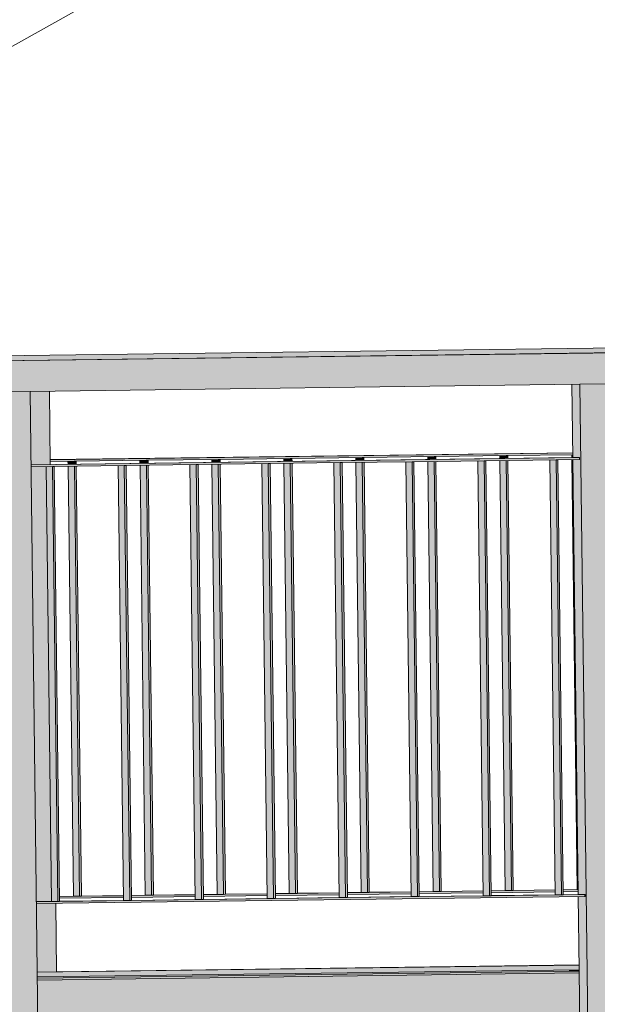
# Model space of a CAD drawing. Header units: centimetres. Extents: x -5472 to 10427, y -400 to 1902.
# Tile 59 of 91: x -4589 to -4496, y 1387 to 1546. Entities that reach past the tile are written whole.
import ezdxf

# ---------------------------------------------------------------- set-up
doc = ezdxf.new("R2010")
doc.units = ezdxf.units.CM
doc.header["$LTSCALE"] = 0.1
doc.header["$MEASUREMENT"] = 0
doc.layers.add('2_kładka_IFC.K_IR', color=7, linetype='Continuous')
doc.layers.add('3_opisy.K_IR', color=7, linetype='Continuous')

# ---------------------------------------------------------------- blocks, each defined once
blk = doc.blocks.new('ElemPrzekroju_648_1')
at = {"layer": '2_kładka_IFC.K_IR', "linetype": 'Continuous', "lineweight": 0, "true_color": 0xe8e8e8}
for points in [[(-4220.28, 1495.93), (-4687.18, 1489.79), (-4685.91, 1489.79), (-4219.01, 1495.93)], [(-4684.87, 1490.61), (-4683.6, 1490.61), (-4487.62, 1493.18), (-4487.62, 1493.2)], [(-4584.29, 1475.08), (-4584.29, 1475.06), (-4500.03, 1476.17), (-4500.03, 1476.18)], [(-4499.94, 1475.4), (-4587.39, 1474.25), (-4587.39, 1474.23), (-4498.92, 1475.4)], [(-4582.81, 1404.59), (-4582.81, 1404.58), (-4579.55, 1404.62), (-4580.56, 1404.62)], [(-4579.26, 1404.64), (-4579.26, 1404.62), (-4572.51, 1404.71), (-4572.51, 1404.73)], [(-4571.2, 1404.74), (-4571.2, 1404.73), (-4567.94, 1404.77), (-4568.96, 1404.77)], [(-4567.65, 1404.79), (-4567.65, 1404.78), (-4560.91, 1404.86), (-4560.91, 1404.88)], [(-4559.6, 1404.9), (-4559.6, 1404.88), (-4556.34, 1404.92), (-4557.35, 1404.92)], [(-4556.05, 1404.94), (-4556.05, 1404.93), (-4549.3, 1405.02), (-4549.3, 1405.03)], [(-4547.99, 1405.05), (-4547.99, 1405.03), (-4544.73, 1405.08), (-4545.75, 1405.08)], [(-4544.44, 1405.09), (-4544.44, 1405.08), (-4537.7, 1405.17), (-4537.7, 1405.18)], [(-4536.39, 1405.2), (-4536.39, 1405.19), (-4533.13, 1405.23), (-4534.15, 1405.23)], [(-4532.84, 1405.25), (-4532.84, 1405.23), (-4526.09, 1405.32), (-4526.09, 1405.34)], [(-4524.79, 1405.35), (-4524.79, 1405.34), (-4521.52, 1405.38), (-4522.54, 1405.38)], [(-4514.48, 1404.7), (-4524.78, 1404.56), (-4524.78, 1404.55), (-4513.46, 1404.7)], [(-4521.23, 1405.4), (-4521.23, 1405.39), (-4514.49, 1405.47), (-4514.49, 1405.49)], [(-4513.18, 1405.51), (-4513.18, 1405.49), (-4509.92, 1405.53), (-4510.94, 1405.53)], [(-4513.17, 1404.72), (-4513.17, 1404.7), (-4501.86, 1404.85), (-4502.88, 1404.85)], [(-4509.63, 1405.55), (-4509.63, 1405.54), (-4502.88, 1405.63), (-4502.88, 1405.64)], [(-4501.58, 1405.66), (-4501.58, 1405.64), (-4499.16, 1405.68), (-4499.16, 1405.69), (-4499.33, 1405.69)], [(-4499.07, 1404.9), (-4501.57, 1404.87), (-4501.57, 1404.86), (-4498.05, 1404.9)], [(-4586.52, 1403.75), (-4586.52, 1403.74), (-4583.09, 1403.78), (-4584.1, 1403.78)], [(-4572.5, 1403.94), (-4582.8, 1403.8), (-4582.8, 1403.79), (-4571.48, 1403.94)], [(-4560.9, 1404.09), (-4571.19, 1403.95), (-4571.19, 1403.94), (-4559.88, 1404.09)], [(-4549.29, 1404.24), (-4559.59, 1404.11), (-4559.59, 1404.09), (-4548.27, 1404.24)], [(-4537.69, 1404.39), (-4547.98, 1404.26), (-4547.98, 1404.25), (-4536.67, 1404.39)], [(-4526.08, 1404.55), (-4536.38, 1404.41), (-4536.38, 1404.4), (-4525.07, 1404.55)], [(-4586.38, 1392.38), (-4586.38, 1392.37), (-4499.01, 1393.52), (-4499.01, 1393.53), (-4583.28, 1392.42), (-4583.28, 1392.42)], [(-4499, 1392.75), (-4586.37, 1391.6), (-4586.37, 1391.6), (-4499, 1392.75)]]:
    blk.add_hatch(color=254, dxfattribs=at).paths.add_polyline_path(points)
at = {"layer": '2_kładka_IFC.K_IR', "linetype": 'Continuous', "lineweight": 0, "true_color": 0xd1d1d1}
for points in [[(-4685.91, 1489.79), (-4685.85, 1484.79), (-4218.95, 1490.93), (-4219.01, 1495.93)], [(-4683.6, 1490.61), (-4683.59, 1489.83), (-4487.62, 1492.41), (-4487.62, 1493.18)], [(-4497.42, 1367.76), (-4492.59, 1367.82), (-4492.73, 1379.82), (-4494.05, 1487.31), (-4498.89, 1487.25)], [(-4590.9, 1366.53), (-4586.07, 1366.59), (-4586.21, 1378.59), (-4587.54, 1486.08), (-4592.37, 1486.02)], [(-4587.54, 1486.08), (-4587.39, 1474.25), (-4584.28, 1474.29), (-4584.43, 1486.12)], [(-4584.29, 1475.06), (-4584.29, 1474.76), (-4500.02, 1475.87), (-4500.03, 1476.17)], [(-4498.92, 1475.4), (-4587.39, 1474.23), (-4587.39, 1473.93), (-4498.92, 1475.1)], [(-4580.12, 1474.82), (-4580.41, 1474.81), (-4580.4, 1474.34), (-4580.11, 1474.34)], [(-4568.51, 1474.97), (-4568.8, 1474.97), (-4568.8, 1474.49), (-4568.51, 1474.49)], [(-4556.91, 1475.12), (-4557.2, 1475.12), (-4557.19, 1474.64), (-4556.9, 1474.65)], [(-4545.31, 1475.28), (-4545.6, 1475.27), (-4545.59, 1474.8), (-4545.3, 1474.8)], [(-4536.67, 1404.39), (-4536.38, 1404.4), (-4537.24, 1474.59), (-4537.53, 1474.59)], [(-4533.7, 1475.43), (-4533.99, 1475.42), (-4533.99, 1474.95), (-4533.7, 1474.95)], [(-4533.69, 1474.64), (-4533.98, 1474.63), (-4533.13, 1405.23), (-4532.84, 1405.23)], [(-4525.07, 1404.55), (-4524.78, 1404.55), (-4525.64, 1474.74), (-4525.93, 1474.74)], [(-4522.1, 1475.58), (-4522.39, 1475.58), (-4522.38, 1475.1), (-4522.09, 1475.1)], [(-4522.09, 1474.79), (-4522.38, 1474.79), (-4521.52, 1405.38), (-4521.23, 1405.39)], [(-4513.46, 1404.7), (-4513.17, 1404.7), (-4514.03, 1474.9), (-4514.32, 1474.89)], [(-4510.78, 1475.73), (-4510.78, 1475.25), (-4510.49, 1475.26), (-4510.49, 1475.73)], [(-4510.48, 1474.94), (-4510.77, 1474.94), (-4509.92, 1405.53), (-4509.63, 1405.54)], [(-4501.86, 1404.85), (-4501.57, 1404.86), (-4502.43, 1475.05), (-4502.72, 1475.05)], [(-4584.97, 1473.96), (-4587.39, 1473.93), (-4586.52, 1403.75), (-4584.1, 1403.78)], [(-4583.09, 1403.78), (-4582.8, 1403.79), (-4583.66, 1473.98), (-4583.95, 1473.98)], [(-4580.11, 1474.03), (-4580.4, 1474.02), (-4579.55, 1404.62), (-4579.26, 1404.62)], [(-4571.48, 1403.94), (-4571.19, 1403.94), (-4572.06, 1474.13), (-4572.35, 1474.13)], [(-4568.5, 1474.18), (-4568.79, 1474.18), (-4567.94, 1404.77), (-4567.65, 1404.78)], [(-4559.88, 1404.09), (-4559.59, 1404.09), (-4560.45, 1474.29), (-4560.74, 1474.28)], [(-4556.9, 1474.33), (-4557.19, 1474.33), (-4556.34, 1404.92), (-4556.05, 1404.93)], [(-4548.27, 1404.24), (-4547.98, 1404.25), (-4548.85, 1474.44), (-4549.14, 1474.44)], [(-4545.3, 1474.49), (-4545.59, 1474.48), (-4544.73, 1405.08), (-4544.44, 1405.08)], [(-4586.52, 1403.74), (-4586.52, 1403.44), (-4498.05, 1404.6), (-4498.05, 1404.9)], [(-4572.51, 1404.71), (-4582.81, 1404.58), (-4582.8, 1404.28), (-4572.51, 1404.41)], [(-4560.91, 1404.86), (-4571.2, 1404.73), (-4571.2, 1404.43), (-4560.9, 1404.56)], [(-4549.3, 1405.02), (-4559.6, 1404.88), (-4559.59, 1404.58), (-4549.3, 1404.72)], [(-4547.99, 1405.03), (-4547.99, 1404.73), (-4537.69, 1404.87), (-4537.7, 1405.17)], [(-4536.39, 1405.19), (-4536.39, 1404.89), (-4526.09, 1405.02), (-4526.09, 1405.32)], [(-4524.79, 1405.34), (-4524.78, 1405.04), (-4514.49, 1405.17), (-4514.49, 1405.47)], [(-4502.88, 1405.63), (-4513.18, 1405.49), (-4513.18, 1405.19), (-4502.88, 1405.33)], [(-4499.16, 1405.68), (-4501.58, 1405.64), (-4501.57, 1405.34), (-4499.15, 1405.38)], [(-4586.52, 1403.44), (-4586.38, 1392.38), (-4583.28, 1392.42), (-4583.41, 1403.48)], [(-4586.38, 1392.37), (-4586.37, 1391.6), (-4499, 1392.75), (-4499.01, 1393.52)], [(-4586.37, 1391.6), (-4586.37, 1391.4), (-4499, 1392.55), (-4499, 1392.75)], [(-4498.99, 1392.25), (-4586.37, 1391.1), (-4586.26, 1382.1), (-4498.88, 1383.25)]]:
    blk.add_hatch(color=254, dxfattribs=at).paths.add_polyline_path(points)
at = {"layer": '2_kładka_IFC.K_IR', "linetype": 'Continuous', "lineweight": 0, "true_color": 0x939393}
for points in [[(-4500.16, 1487.23), (-4500.02, 1475.39), (-4499.94, 1475.4), (-4498.92, 1475.4), (-4498.92, 1475.1), (-4500.01, 1475.08), (-4499.15, 1404.9), (-4499.07, 1404.9), (-4498.05, 1404.9), (-4498.05, 1404.6), (-4499.15, 1404.59), (-4498.69, 1367.76), (-4497.42, 1367.76), (-4498.89, 1487.25)], [(-4500.16, 1487.23), (-4500.02, 1475.39), (-4499.94, 1475.4), (-4498.92, 1475.4), (-4498.92, 1475.1), (-4500.01, 1475.08), (-4499.15, 1404.9), (-4499.07, 1404.9), (-4498.05, 1404.9), (-4498.05, 1404.6), (-4499.15, 1404.59), (-4498.69, 1367.76), (-4497.42, 1367.76), (-4498.89, 1487.25)], [(-4581.43, 1474.8), (-4581.42, 1474.32), (-4580.4, 1474.34), (-4580.41, 1474.81)], [(-4581.43, 1474.8), (-4581.42, 1474.32), (-4580.4, 1474.34), (-4580.41, 1474.81)], [(-4569.82, 1474.95), (-4569.82, 1474.48), (-4568.8, 1474.49), (-4568.8, 1474.97)], [(-4569.82, 1474.95), (-4569.82, 1474.48), (-4568.8, 1474.49), (-4568.8, 1474.97)], [(-4558.22, 1475.11), (-4558.21, 1474.63), (-4557.19, 1474.64), (-4557.2, 1475.12)], [(-4558.22, 1475.11), (-4558.21, 1474.63), (-4557.19, 1474.64), (-4557.2, 1475.12)], [(-4546.61, 1475.26), (-4546.61, 1474.78), (-4545.59, 1474.8), (-4545.6, 1475.27)], [(-4546.61, 1475.26), (-4546.61, 1474.78), (-4545.59, 1474.8), (-4545.6, 1475.27)], [(-4538.55, 1474.57), (-4537.69, 1404.39), (-4536.67, 1404.39), (-4537.53, 1474.59)], [(-4538.55, 1474.57), (-4537.69, 1404.39), (-4536.67, 1404.39), (-4537.53, 1474.59)], [(-4535.01, 1475.41), (-4535, 1474.93), (-4533.99, 1474.95), (-4533.99, 1475.42)], [(-4535.01, 1475.41), (-4535, 1474.93), (-4533.99, 1474.95), (-4533.99, 1475.42)], [(-4533.98, 1474.63), (-4535, 1474.62), (-4534.15, 1405.23), (-4533.13, 1405.23)], [(-4533.98, 1474.63), (-4535, 1474.62), (-4534.15, 1405.23), (-4533.13, 1405.23)], [(-4526.95, 1474.73), (-4526.08, 1404.55), (-4525.07, 1404.55), (-4525.93, 1474.74)], [(-4526.95, 1474.73), (-4526.08, 1404.55), (-4525.07, 1404.55), (-4525.93, 1474.74)], [(-4523.4, 1475.56), (-4523.4, 1475.09), (-4522.38, 1475.1), (-4522.39, 1475.58)], [(-4523.4, 1475.56), (-4523.4, 1475.09), (-4522.38, 1475.1), (-4522.39, 1475.58)], [(-4522.38, 1474.79), (-4523.4, 1474.77), (-4522.54, 1405.38), (-4521.52, 1405.38)], [(-4522.38, 1474.79), (-4523.4, 1474.77), (-4522.54, 1405.38), (-4521.52, 1405.38)], [(-4515.34, 1474.88), (-4514.48, 1404.7), (-4513.46, 1404.7), (-4514.32, 1474.89)], [(-4515.34, 1474.88), (-4514.48, 1404.7), (-4513.46, 1404.7), (-4514.32, 1474.89)], [(-4511.8, 1475.72), (-4511.79, 1475.24), (-4510.78, 1475.25), (-4510.78, 1475.73)], [(-4511.8, 1475.72), (-4511.79, 1475.24), (-4510.78, 1475.25), (-4510.78, 1475.73)], [(-4510.77, 1474.94), (-4511.79, 1474.93), (-4510.94, 1405.53), (-4509.92, 1405.53)], [(-4510.77, 1474.94), (-4511.79, 1474.93), (-4510.94, 1405.53), (-4509.92, 1405.53)], [(-4503.74, 1475.03), (-4502.88, 1404.85), (-4501.86, 1404.85), (-4502.72, 1475.05)], [(-4503.74, 1475.03), (-4502.88, 1404.85), (-4501.86, 1404.85), (-4502.72, 1475.05)], [(-4500.2, 1475.87), (-4500.19, 1475.39), (-4500.02, 1475.39), (-4500.02, 1475.87)], [(-4500.2, 1475.87), (-4500.19, 1475.39), (-4500.02, 1475.39), (-4500.02, 1475.87)], [(-4500.01, 1475.08), (-4500.19, 1475.08), (-4499.33, 1405.69), (-4499.16, 1405.69)], [(-4500.01, 1475.08), (-4500.19, 1475.08), (-4499.33, 1405.69), (-4499.16, 1405.69)], [(-4584.97, 1473.96), (-4584.1, 1403.78), (-4583.09, 1403.78), (-4583.95, 1473.98)], [(-4584.97, 1473.96), (-4584.1, 1403.78), (-4583.09, 1403.78), (-4583.95, 1473.98)], [(-4580.4, 1474.02), (-4581.42, 1474.01), (-4580.56, 1404.62), (-4579.55, 1404.62)], [(-4580.4, 1474.02), (-4581.42, 1474.01), (-4580.56, 1404.62), (-4579.55, 1404.62)], [(-4573.36, 1474.12), (-4572.5, 1403.94), (-4571.48, 1403.94), (-4572.35, 1474.13)], [(-4573.36, 1474.12), (-4572.5, 1403.94), (-4571.48, 1403.94), (-4572.35, 1474.13)], [(-4568.79, 1474.18), (-4569.81, 1474.16), (-4568.96, 1404.77), (-4567.94, 1404.77)], [(-4568.79, 1474.18), (-4569.81, 1474.16), (-4568.96, 1404.77), (-4567.94, 1404.77)], [(-4561.76, 1474.27), (-4560.9, 1404.09), (-4559.88, 1404.09), (-4560.74, 1474.28)], [(-4561.76, 1474.27), (-4560.9, 1404.09), (-4559.88, 1404.09), (-4560.74, 1474.28)], [(-4557.19, 1474.33), (-4558.21, 1474.32), (-4557.35, 1404.92), (-4556.34, 1404.92)], [(-4557.19, 1474.33), (-4558.21, 1474.32), (-4557.35, 1404.92), (-4556.34, 1404.92)], [(-4550.15, 1474.42), (-4549.29, 1404.24), (-4548.27, 1404.24), (-4549.14, 1474.44)], [(-4550.15, 1474.42), (-4549.29, 1404.24), (-4548.27, 1404.24), (-4549.14, 1474.44)], [(-4545.59, 1474.48), (-4546.6, 1474.47), (-4545.75, 1405.08), (-4544.73, 1405.08)], [(-4545.59, 1474.48), (-4546.6, 1474.47), (-4545.75, 1405.08), (-4544.73, 1405.08)]]:
    blk.add_hatch(color=252, dxfattribs=at).paths.add_polyline_path(points)
at = {"layer": '2_kładka_IFC.K_IR', "linetype": 'Continuous', "lineweight": 0, "true_color": 0xaaaaaa}
for points in [[(-4501.39, 1475.38), (-4499.04, 1475.39), (-4498.92, 1475.4), (-4499.94, 1475.4)], [(-4581.89, 1404.6), (-4579.55, 1404.62), (-4580.56, 1404.62)], [(-4568.96, 1404.77), (-4570.29, 1404.75), (-4567.94, 1404.77)], [(-4557.35, 1404.92), (-4558.69, 1404.91), (-4556.34, 1404.92)], [(-4545.75, 1405.08), (-4547.08, 1405.06), (-4544.73, 1405.08)], [(-4534.15, 1405.23), (-4535.48, 1405.21), (-4533.13, 1405.23)], [(-4522.54, 1405.38), (-4523.87, 1405.36), (-4521.52, 1405.38)], [(-4514.48, 1404.7), (-4515.81, 1404.68), (-4513.46, 1404.7)], [(-4510.94, 1405.53), (-4512.27, 1405.52), (-4509.92, 1405.53)], [(-4504.21, 1404.83), (-4501.86, 1404.85), (-4502.88, 1404.85)], [(-4499.33, 1405.69), (-4500.67, 1405.67), (-4499.16, 1405.68), (-4499.16, 1405.69)], [(-4499.07, 1404.9), (-4500.52, 1404.88), (-4498.17, 1404.9), (-4498.05, 1404.9)], [(-4585.44, 1403.77), (-4583.09, 1403.78), (-4584.1, 1403.78)], [(-4572.5, 1403.94), (-4573.83, 1403.92), (-4571.48, 1403.94)], [(-4560.9, 1404.09), (-4562.23, 1404.07), (-4559.88, 1404.09)], [(-4549.29, 1404.24), (-4550.62, 1404.22), (-4548.27, 1404.24)], [(-4537.69, 1404.39), (-4539.02, 1404.38), (-4536.67, 1404.39)], [(-4526.08, 1404.55), (-4527.42, 1404.53), (-4525.07, 1404.55)], [(-4501.84, 1392.72), (-4500.66, 1392.73), (-4499, 1392.75), (-4499, 1392.75)]]:
    blk.add_hatch(color=253, dxfattribs=at).paths.add_polyline_path(points)
at = {"layer": '2_kładka_IFC.K_IR', "linetype": 'Continuous', "lineweight": 0, "true_color": 0xa3a3a3}
for points in [[(-4498.92, 1475.4), (-4499.04, 1475.39), (-4499.03, 1475.09), (-4498.92, 1475.1)], [(-4498.17, 1404.9), (-4498.17, 1404.6), (-4498.05, 1404.6), (-4498.05, 1404.9)], [(-4586.37, 1391.1), (-4586.34, 1388.94), (-4501.69, 1390.05), (-4501.61, 1383.22), (-4498.88, 1383.25), (-4498.99, 1392.25)], [(-4500.66, 1392.73), (-4500.66, 1392.53), (-4499, 1392.55), (-4499, 1392.75)]]:
    blk.add_hatch(color=253, dxfattribs=at).paths.add_polyline_path(points)
at = {"layer": '2_kładka_IFC.K_IR', "linetype": 'Continuous', "lineweight": 0, "true_color": 0x9b9b9b}
for points in [[(-4586.37, 1391.4), (-4586.37, 1391.32), (-4499, 1392.47), (-4499, 1392.55)], [(-4586.37, 1391.4), (-4586.37, 1391.32), (-4499, 1392.47), (-4499, 1392.55)], [(-4586.37, 1391.32), (-4586.37, 1391.1), (-4498.99, 1392.25), (-4499, 1392.47)], [(-4586.37, 1391.32), (-4586.37, 1391.1), (-4498.99, 1392.25), (-4499, 1392.47)]]:
    blk.add_hatch(color=253, dxfattribs=at).paths.add_polyline_path(points)
at = {"layer": '2_kładka_IFC.K_IR', "color": 7, "linetype": 'Continuous', "lineweight": 15}
for p, q in [((-4687.18, 1489.79), (-4220.28, 1495.93)), ((-4685.91, 1489.79), (-4219.01, 1495.93)), ((-4684.87, 1490.61), (-4487.62, 1493.2)), ((-4683.6, 1490.61), (-4487.62, 1493.18)), ((-4587.54, 1486.08), (-4498.89, 1487.25)), ((-4500.16, 1487.23), (-4500.02, 1475.39)), ((-4494.05, 1487.31), (-4498.89, 1487.25)), ((-4498.89, 1487.25), (-4497.42, 1367.76)), ((-4587.54, 1486.08), (-4592.37, 1486.02)), ((-4587.54, 1486.08), (-4586.21, 1378.59)), ((-4584.43, 1486.12), (-4584.28, 1474.29)), ((-4584.29, 1475.08), (-4500.03, 1476.18)), ((-4500.03, 1476.17), (-4584.29, 1475.06)), ((-4587.39, 1474.25), (-4499.94, 1475.4)), ((-4498.92, 1475.4), (-4587.39, 1474.23)), ((-4580.41, 1474.81), (-4584.29, 1474.76)), ((-4581.42, 1474.32), (-4581.43, 1474.8)), ((-4580.41, 1474.81), (-4580.12, 1474.82)), ((-4580.4, 1474.34), (-4580.41, 1474.81)), ((-4568.8, 1474.97), (-4580.12, 1474.82)), ((-4580.11, 1474.34), (-4580.12, 1474.82)), ((-4569.82, 1474.48), (-4569.82, 1474.95)), ((-4568.8, 1474.49), (-4568.8, 1474.97)), ((-4568.8, 1474.97), (-4568.51, 1474.97)), ((-4557.2, 1475.12), (-4568.51, 1474.97)), ((-4568.51, 1474.49), (-4568.51, 1474.97)), ((-4558.21, 1474.63), (-4558.22, 1475.11)), ((-4557.19, 1474.64), (-4557.2, 1475.12)), ((-4557.2, 1475.12), (-4556.91, 1475.12)), ((-4545.6, 1475.27), (-4556.91, 1475.12)), ((-4556.9, 1474.65), (-4556.91, 1475.12)), ((-4537.53, 1474.59), (-4548.85, 1474.44)), ((-4546.61, 1474.78), (-4546.61, 1475.26)), ((-4545.6, 1475.27), (-4545.31, 1475.28)), ((-4545.59, 1474.8), (-4545.6, 1475.27)), ((-4533.99, 1475.42), (-4545.31, 1475.28)), ((-4545.3, 1474.8), (-4545.31, 1475.28)), ((-4537.69, 1404.39), (-4538.55, 1474.57)), ((-4536.67, 1404.39), (-4537.53, 1474.59)), ((-4537.53, 1474.59), (-4537.24, 1474.59)), ((-4525.93, 1474.74), (-4537.24, 1474.59)), ((-4536.38, 1404.4), (-4537.24, 1474.59)), ((-4535, 1474.93), (-4535.01, 1475.41)), ((-4534.15, 1405.23), (-4535, 1474.62)), ((-4533.99, 1475.42), (-4533.7, 1475.43)), ((-4533.99, 1474.95), (-4533.99, 1475.42)), ((-4533.13, 1405.23), (-4533.98, 1474.63)), ((-4522.39, 1475.58), (-4533.7, 1475.43)), ((-4533.7, 1474.95), (-4533.7, 1475.43)), ((-4532.84, 1405.23), (-4533.69, 1474.64)), ((-4526.08, 1404.55), (-4526.95, 1474.73)), ((-4525.07, 1404.55), (-4525.93, 1474.74)), ((-4525.93, 1474.74), (-4525.64, 1474.74)), ((-4514.32, 1474.89), (-4525.64, 1474.74)), ((-4524.78, 1404.55), (-4525.64, 1474.74)), ((-4523.4, 1475.09), (-4523.4, 1475.56)), ((-4522.54, 1405.38), (-4523.4, 1474.77)), ((-4522.38, 1475.1), (-4522.39, 1475.58)), ((-4522.39, 1475.58), (-4522.1, 1475.58)), ((-4521.52, 1405.38), (-4522.38, 1474.79)), ((-4510.78, 1475.73), (-4522.1, 1475.58)), ((-4522.09, 1475.1), (-4522.1, 1475.58)), ((-4521.23, 1405.39), (-4522.09, 1474.79)), ((-4514.48, 1404.7), (-4515.34, 1474.88)), ((-4514.32, 1474.89), (-4514.03, 1474.9)), ((-4513.46, 1404.7), (-4514.32, 1474.89)), ((-4502.72, 1475.05), (-4514.03, 1474.9)), ((-4513.17, 1404.7), (-4514.03, 1474.9)), ((-4511.79, 1475.24), (-4511.8, 1475.72)), ((-4510.94, 1405.53), (-4511.79, 1474.93)), ((-4510.78, 1475.25), (-4510.78, 1475.73)), ((-4510.78, 1475.73), (-4510.49, 1475.73)), ((-4509.92, 1405.53), (-4510.77, 1474.94)), ((-4500.02, 1475.87), (-4510.49, 1475.73)), ((-4510.49, 1475.26), (-4510.49, 1475.73)), ((-4509.63, 1405.54), (-4510.48, 1474.94)), ((-4502.88, 1404.85), (-4503.74, 1475.03)), ((-4501.86, 1404.85), (-4502.72, 1475.05)), ((-4502.72, 1475.05), (-4502.43, 1475.05)), ((-4498.92, 1475.1), (-4502.43, 1475.05)), ((-4501.57, 1404.86), (-4502.43, 1475.05)), ((-4500.19, 1475.39), (-4500.2, 1475.87)), ((-4499.33, 1405.69), (-4500.19, 1475.08)), ((-4500.01, 1475.08), (-4499.15, 1404.9)), ((-4499.94, 1475.4), (-4498.92, 1475.4)), ((-4498.92, 1475.4), (-4498.92, 1475.1)), ((-4583.95, 1473.98), (-4587.39, 1473.93)), ((-4584.1, 1403.78), (-4584.97, 1473.96)), ((-4583.09, 1403.78), (-4583.95, 1473.98)), ((-4583.95, 1473.98), (-4583.66, 1473.98)), ((-4572.35, 1474.13), (-4583.66, 1473.98)), ((-4582.8, 1403.79), (-4583.66, 1473.98)), ((-4580.56, 1404.62), (-4581.42, 1474.01)), ((-4579.55, 1404.62), (-4580.4, 1474.02)), ((-4579.26, 1404.62), (-4580.11, 1474.03)), ((-4572.5, 1403.94), (-4573.36, 1474.12)), ((-4571.48, 1403.94), (-4572.35, 1474.13)), ((-4572.35, 1474.13), (-4572.06, 1474.13)), ((-4560.74, 1474.28), (-4572.06, 1474.13)), ((-4571.19, 1403.94), (-4572.06, 1474.13)), ((-4568.96, 1404.77), (-4569.81, 1474.16)), ((-4567.94, 1404.77), (-4568.79, 1474.18)), ((-4567.65, 1404.78), (-4568.5, 1474.18)), ((-4560.9, 1404.09), (-4561.76, 1474.27)), ((-4560.74, 1474.28), (-4560.45, 1474.29)), ((-4559.88, 1404.09), (-4560.74, 1474.28)), ((-4549.14, 1474.44), (-4560.45, 1474.29)), ((-4559.59, 1404.09), (-4560.45, 1474.29)), ((-4557.35, 1404.92), (-4558.21, 1474.32)), ((-4556.34, 1404.92), (-4557.19, 1474.33)), ((-4556.05, 1404.93), (-4556.9, 1474.33)), ((-4549.29, 1404.24), (-4550.15, 1474.42)), ((-4548.27, 1404.24), (-4549.14, 1474.44)), ((-4549.14, 1474.44), (-4548.85, 1474.44)), ((-4547.98, 1404.25), (-4548.85, 1474.44)), ((-4545.75, 1405.08), (-4546.6, 1474.47)), ((-4544.73, 1405.08), (-4545.59, 1474.48)), ((-4544.44, 1405.08), (-4545.3, 1474.49)), ((-4498.05, 1404.6), (-4586.52, 1403.44)), ((-4582.81, 1404.59), (-4580.56, 1404.62)), ((-4579.55, 1404.62), (-4582.81, 1404.58)), ((-4580.56, 1404.62), (-4579.55, 1404.62)), ((-4579.55, 1404.62), (-4579.26, 1404.62)), ((-4579.26, 1404.64), (-4572.51, 1404.73)), ((-4572.51, 1404.71), (-4579.26, 1404.62)), ((-4567.94, 1404.77), (-4571.2, 1404.73)), ((-4571.2, 1404.74), (-4568.96, 1404.77)), ((-4568.96, 1404.77), (-4567.94, 1404.77)), ((-4567.94, 1404.77), (-4567.65, 1404.78)), ((-4567.65, 1404.79), (-4560.91, 1404.88)), ((-4560.91, 1404.86), (-4567.65, 1404.78)), ((-4559.6, 1404.9), (-4557.35, 1404.92)), ((-4556.34, 1404.92), (-4559.6, 1404.88)), ((-4549.3, 1404.72), (-4559.59, 1404.58)), ((-4557.35, 1404.92), (-4556.34, 1404.92)), ((-4556.34, 1404.92), (-4556.05, 1404.93)), ((-4556.05, 1404.94), (-4549.3, 1405.03)), ((-4549.3, 1405.02), (-4556.05, 1404.93)), ((-4547.99, 1405.05), (-4545.75, 1405.08)), ((-4544.73, 1405.08), (-4547.99, 1405.03)), ((-4537.69, 1404.87), (-4547.99, 1404.73)), ((-4545.75, 1405.08), (-4544.73, 1405.08)), ((-4544.73, 1405.08), (-4544.44, 1405.08)), ((-4544.44, 1405.09), (-4537.7, 1405.18)), ((-4537.7, 1405.17), (-4544.44, 1405.08)), ((-4536.39, 1405.2), (-4534.15, 1405.23)), ((-4533.13, 1405.23), (-4536.39, 1405.19)), ((-4526.09, 1405.02), (-4536.39, 1404.89)), ((-4534.15, 1405.23), (-4533.13, 1405.23)), ((-4533.13, 1405.23), (-4532.84, 1405.23)), ((-4532.84, 1405.25), (-4526.09, 1405.34)), ((-4526.09, 1405.32), (-4532.84, 1405.23)), ((-4524.79, 1405.35), (-4522.54, 1405.38)), ((-4521.52, 1405.38), (-4524.79, 1405.34)), ((-4514.49, 1405.17), (-4524.78, 1405.04)), ((-4524.78, 1404.56), (-4514.48, 1404.7)), ((-4513.46, 1404.7), (-4524.78, 1404.55)), ((-4522.54, 1405.38), (-4521.52, 1405.38)), ((-4521.52, 1405.38), (-4521.23, 1405.39)), ((-4521.23, 1405.4), (-4514.49, 1405.49)), ((-4514.49, 1405.47), (-4521.23, 1405.39)), ((-4514.48, 1404.7), (-4513.46, 1404.7)), ((-4513.46, 1404.7), (-4513.17, 1404.7)), ((-4513.18, 1405.51), (-4510.94, 1405.53)), ((-4509.92, 1405.53), (-4513.18, 1405.49)), ((-4502.88, 1405.33), (-4513.18, 1405.19)), ((-4513.17, 1404.72), (-4502.88, 1404.85)), ((-4501.86, 1404.85), (-4513.17, 1404.7)), ((-4510.94, 1405.53), (-4509.92, 1405.53)), ((-4509.92, 1405.53), (-4509.63, 1405.54)), ((-4509.63, 1405.55), (-4502.88, 1405.64)), ((-4502.88, 1405.63), (-4509.63, 1405.54)), ((-4502.88, 1404.85), (-4501.86, 1404.85)), ((-4501.86, 1404.85), (-4501.57, 1404.86)), ((-4501.58, 1405.66), (-4499.33, 1405.69)), ((-4499.16, 1405.68), (-4501.58, 1405.64)), ((-4499.15, 1405.38), (-4501.57, 1405.34)), ((-4501.57, 1404.87), (-4499.07, 1404.9)), ((-4498.05, 1404.9), (-4501.57, 1404.86)), ((-4499.33, 1405.69), (-4499.16, 1405.69)), ((-4499.15, 1404.59), (-4499, 1392.75)), ((-4499.07, 1404.9), (-4498.05, 1404.9)), ((-4498.05, 1404.9), (-4498.05, 1404.6)), ((-4586.52, 1403.75), (-4584.1, 1403.78)), ((-4583.09, 1403.78), (-4586.52, 1403.74)), ((-4584.1, 1403.78), (-4583.09, 1403.78)), ((-4583.41, 1403.48), (-4583.28, 1392.42)), ((-4583.09, 1403.78), (-4582.8, 1403.79)), ((-4572.51, 1404.41), (-4582.8, 1404.28)), ((-4582.8, 1403.8), (-4572.5, 1403.94)), ((-4571.48, 1403.94), (-4582.8, 1403.79)), ((-4572.5, 1403.94), (-4571.48, 1403.94)), ((-4571.48, 1403.94), (-4571.19, 1403.94)), ((-4560.9, 1404.56), (-4571.2, 1404.43)), ((-4571.19, 1403.95), (-4560.9, 1404.09)), ((-4559.88, 1404.09), (-4571.19, 1403.94)), ((-4560.9, 1404.09), (-4559.88, 1404.09)), ((-4559.88, 1404.09), (-4559.59, 1404.09)), ((-4559.59, 1404.11), (-4549.29, 1404.24)), ((-4548.27, 1404.24), (-4559.59, 1404.09)), ((-4549.29, 1404.24), (-4548.27, 1404.24)), ((-4548.27, 1404.24), (-4547.98, 1404.25)), ((-4547.98, 1404.26), (-4537.69, 1404.39)), ((-4536.67, 1404.39), (-4547.98, 1404.25)), ((-4537.69, 1404.39), (-4536.67, 1404.39)), ((-4536.67, 1404.39), (-4536.38, 1404.4)), ((-4536.38, 1404.41), (-4526.08, 1404.55)), ((-4525.07, 1404.55), (-4536.38, 1404.4)), ((-4526.08, 1404.55), (-4525.07, 1404.55)), ((-4525.07, 1404.55), (-4524.78, 1404.55)), ((-4586.38, 1392.37), (-4499.01, 1393.52)), ((-4583.28, 1392.42), (-4499.01, 1393.53)), ((-4583.28, 1392.42), (-4586.38, 1392.38)), ((-4499, 1392.75), (-4586.37, 1391.6)), ((-4499, 1392.75), (-4586.37, 1391.6)), ((-4499, 1392.55), (-4586.37, 1391.4)), ((-4498.99, 1392.25), (-4586.37, 1391.1)), ((-4499, 1392.55), (-4499, 1392.75)), ((-4499, 1392.55), (-4498.88, 1382.95))]:
    blk.add_line(p, q, dxfattribs=at)
blk = doc.blocks.new('Polilinia_6_1', base_point=(-4064.86, 1553.85))
at = {"layer": '3_opisy.K_IR', "color": 7, "linetype": 'Continuous', "lineweight": 15, "flags": 128}
blk.add_lwpolyline([(-4064.86, 1553.85), (-4569.51, 1553.51), (-4688.14, 1487.1)], dxfattribs=at)

msp = doc.modelspace()

# ---------------------------------------------------------------- block references
at = {"layer": '2_kładka_IFC.K_IR', "lineweight": 0}
msp.add_blockref('ElemPrzekroju_648_1', (0, 0), dxfattribs=at)
at = {"layer": '3_opisy.K_IR', "color": 7, "linetype": 'Continuous', "lineweight": 15}
msp.add_blockref('Polilinia_6_1', (-4064.86, 1553.85), dxfattribs=at)

doc.saveas('drawing.dxf')
